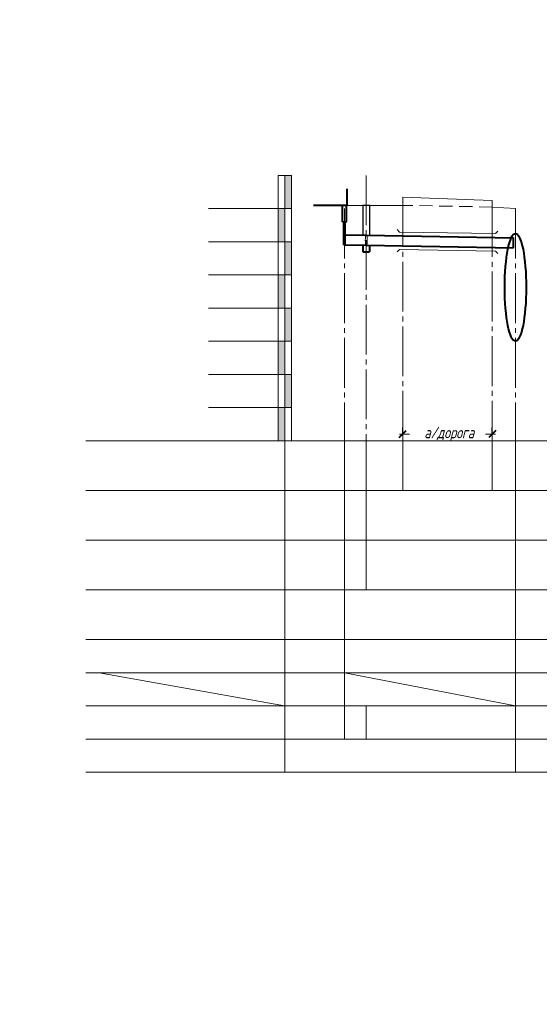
# Model space of a CAD drawing. Header units: millimetres. Extents: x 0 to 420, y 0 to 297.
# Tile 1 of 3: x 0 to 157, y 0 to 297. Entities that reach past the tile are written whole.
import ezdxf

# ---------------------------------------------------------------- set-up
doc = ezdxf.new("R2010")
doc.units = ezdxf.units.MM
for name, pattern in [('K5LT32772', [0]), ('K5LT_AXLED', [19.5, 15, -1.5, 1.5, -1.5]), ('K5LT_BASIC', [0]), ('K5LT_DASHED', [6, 4, -2]), ('K5LT_THIN', [0])]:
    doc.linetypes.add(name, pattern=pattern)
doc.layers.add('форма профиля', color=7, linetype='Continuous')
doc.styles.add('KDIMTEXTSTYLE', font='GOST_AU.SHX', dxfattribs={"width": 0.96, "oblique": 15, "height": 5})
doc.dimstyles.new('KDIMSTYLE (1.00)', dxfattribs={"dimtxt": 5, "dimasz": 1, "dimexe": 2, "dimexo": 0, "dimgap": 1, "dimtad": 1, "dimtxsty": 'KDIMTEXTSTYLE', "dimsah": 1, "dimcen": 0, "dimdle": 1, "dimadec": 0, "dimazin": 0, "dimtfac": 0.667, "dimtmove": 0, "dimatfit": 3, "dimfxl": 0, "dimtvp": 1, "dimtolj": 1, "dimtzin": 0, "dimarcsym": 0})

# ---------------------------------------------------------------- blocks, each defined once
blk = doc.blocks.new('KDIMARROW_03')
at = {"color": 0, "linetype": 'K5LT_BASIC', "lineweight": 40}
blk.add_line((-1.06, -1.06), (1.06, 1.06), dxfattribs=at)
at = {"color": 0, "linetype": 'K5LT_THIN', "lineweight": 18}
for q in [(-1, 0), (2, 0)]:
    blk.add_line((0, 0), q, dxfattribs=at)
blk = doc.blocks.new('U49')
at = {"color": 5, "linetype": 'K5LT_BASIC', "lineweight": 40, "true_color": 0x0000ff}
for p, q in [((98.67, 246), (98.67, 241)), ((98.67, 241), (88.67, 241)), ((97.37, 236), (97.37, 241)), ((98.57, 236), (98.57, 241)), ((97.37, 236), (98.57, 236))]:
    blk.add_line(p, q, dxfattribs=at)

msp = doc.modelspace()

# ---------------------------------------------------------------- hatches: boundary and pattern name
at = {"layer": 'форма профиля'}
for points in [[(82, 250), (80, 250), (80, 240), (82, 240)], [(78, 230), (80, 230), (80, 240), (78, 240)], [(82, 230), (80, 230), (80, 220), (82, 220)], [(78, 210), (80, 210), (80, 220), (78, 220)], [(82, 210), (80, 210), (80, 200), (82, 200)], [(78, 190), (80, 190), (80, 200), (78, 200)], [(82, 190), (80, 190), (80, 180), (82, 180)], [(78, 170), (80, 170), (80, 180), (78, 180)]]:
    msp.add_hatch(color=7, dxfattribs=at).paths.add_polyline_path(points)

# ---------------------------------------------------------------- linework, layer by layer
at = {"color": 30, "linetype": 'K5LT_AXLED', "lineweight": 18, "true_color": 0xff8000}
for p, q in [((104.567, 250), (104.567, 170)), ((115.567, 170), (115.567, 241)), ((97.967, 240), (97.967, 170)), ((142.568, 240.5), (142.568, 170)), ((149.567, 240), (149.567, 170))]:
    msp.add_line(p, q, dxfattribs=at)
at = {"color": 7, "linetype": 'K5LT_THIN', "lineweight": 18}
for p, q in [((98.667, 241), (115.567, 241)), ((115.567, 241), (115.567, 243.5)), ((115.567, 243.5), (142.568, 242.5)), ((142.568, 240.5), (142.568, 242.5)), ((149.567, 240), (142.568, 240.5)), ((114.567, 232.957), (113.86, 233.665)), ((114.567, 232.957), (143.568, 232.485)), ((143.568, 232.485), (144.276, 233.192)), ((114.567, 227.657), (113.86, 226.95)), ((114.567, 227.657), (143.568, 227.185)), ((143.568, 227.185), (144.276, 226.478)), ((97.967, 170), (97.967, 80)), ((104.567, 170), (104.567, 125)), ((115.567, 170), (115.567, 155)), ((142.568, 170), (142.568, 155)), ((149.567, 170), (149.567, 70)), ((97.967, 100), (149.567, 90)), ((104.567, 90), (104.567, 80))]:
    msp.add_line(p, q, dxfattribs=at)
at = {"color": 7, "linetype": 'K5LT_DASHED', "lineweight": 18}
msp.add_line((142.568, 240.5), (115.567, 241), dxfattribs=at)
at = {"color": 5, "linetype": 'K5LT_BASIC', "lineweight": 40, "true_color": 0x0000ff}
for p, q in [((97.767, 229.119), (97.767, 236)), ((98.167, 229.112), (98.167, 236)), ((98.168, 232.115), (104.567, 232)), ((104.567, 232), (148.971, 231.223)), ((97.767, 229.119), (104.565, 229)), ((103.567, 229.017), (103.567, 227)), ((104.565, 229), (104.567, 229)), ((104.567, 229), (148.971, 228.223)), ((105.567, 228.982), (105.567, 227)), ((148.971, 228.223), (148.971, 231.223)), ((103.567, 227), (105.567, 227))]:
    msp.add_line(p, q, dxfattribs=at)
at = {"color": 5, "linetype": 'K5LT_BASIC', "true_color": 0x0000ff, "const_width": 0.4}
msp.add_lwpolyline([(103.567, 232.018), (103.567, 241), (105.567, 241), (105.567, 231.982)], dxfattribs=at)
at = {"color": 7, "linetype": 'K5LT_THIN', "lineweight": 18}
msp.add_ellipse((104.567, 230.5), major_axis=(0, 1.5), ratio=0.2, dxfattribs=at)
at = {"color": 5, "linetype": 'K5LT_BASIC', "lineweight": 40, "true_color": 0x0000ff}
msp.add_ellipse((149.567, 216.26), major_axis=(0, 16.24), ratio=0.1985837, dxfattribs=at)
at = {"layer": 'форма профиля', "color": 7, "linetype": 'K5LT32772', "lineweight": 20}
for p, q in [((78, 250), (78, 170)), ((80, 250), (80, 190)), ((82, 250), (82, 170)), ((80, 230), (80, 190)), ((80, 70), (80, 230)), ((20, 170), (278.4, 170)), ((57.25, 170), (82, 170)), ((57.25, 170), (82, 170)), ((82, 170), (78, 170)), ((278.4, 155), (20, 155)), ((278.4, 140), (20, 140)), ((278.4, 125), (20, 125)), ((278.4, 110), (20, 110)), ((278.4, 100), (20, 100)), ((23.994, 100), (79.859, 90)), ((278.4, 90), (20, 90)), ((278.4, 80), (20, 80)), ((278.4, 70), (20, 70))]:
    msp.add_line(p, q, dxfattribs=at)
at = {"layer": 'форма профиля', "color": 7, "linetype": 'K5LT_THIN', "lineweight": 18}
for p, q in [((78, 250), (82, 250)), ((82, 240), (57, 240)), ((82, 230), (57, 230)), ((82, 220), (57, 220)), ((82, 210), (57, 210)), ((82, 200), (57, 200)), ((82, 190), (57, 190)), ((82, 180), (57, 180))]:
    msp.add_line(p, q, dxfattribs=at)

# ---------------------------------------------------------------- block references
msp.add_blockref('U49', (0, 0))

# ---------------------------------------------------------------- dimensions: what is measured, and where the dimension line sits
at = {"color": 7}
msp.add_linear_dim(base=(115.567, 172), p1=(142.568, 170), p2=(115.567, 170), location=(129.567, 172), text='\\H3.5;\\W0.96;\\Q15;\\H3.5;\\W0.96;\\Q15;\\Q15;а/дорога', dimstyle='KDIMSTYLE (1.00)', override={"dimexo": 2, "dimblk1": 'KDIMARROW_03', "dimblk2": 'KDIMARROW_03', "dimse1": 0, "dimse2": 0, "dimclrt": 7, "dimtolj": 1}, dxfattribs=at).render()

doc.saveas('drawing.dxf')
